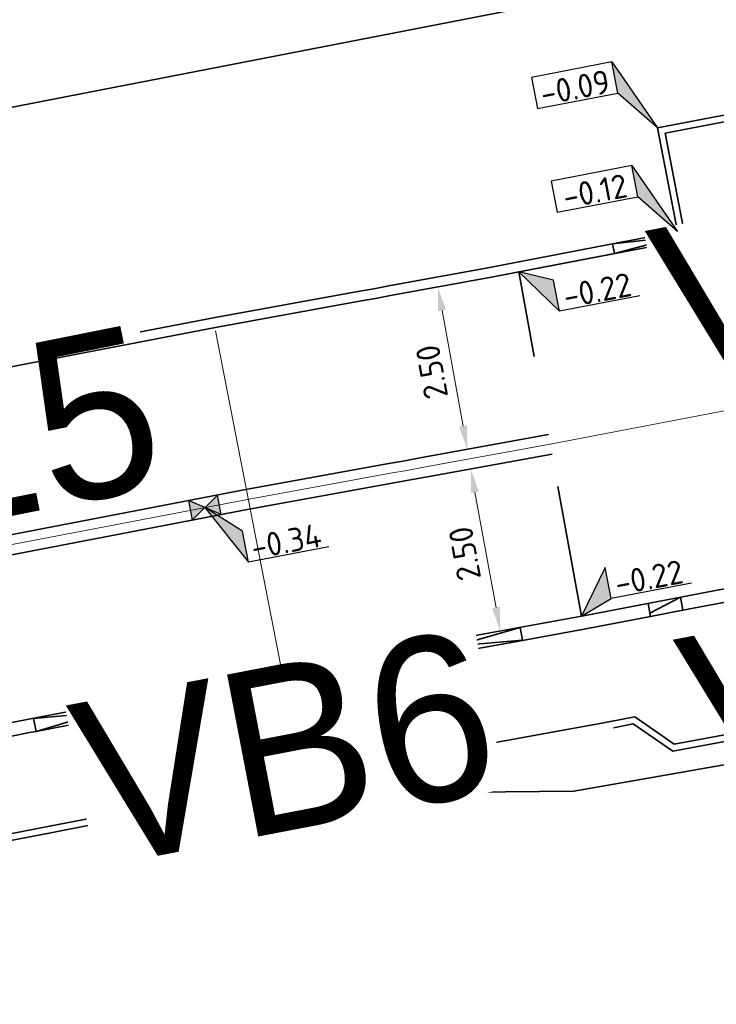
# Model space of a CAD drawing. Header units: metres. Extents: x 0 to 269924, y 0 to 933292.
# Tile 206 of 247: x 135308 to 135319, y 466713 to 466728. Entities that reach past the tile are written whole.
import ezdxf
from ezdxf import colors
from ezdxf.entities.mleader import LeaderData, LeaderLine
from ezdxf.enums import TextEntityAlignment as Align
from ezdxf.math import Vec2, Vec3

# ---------------------------------------------------------------- set-up
doc = ezdxf.new("R2018")
doc.units = ezdxf.units.M
for name, pattern in [('VH-GELEIDEBAND', [6, 2, -2, 0, -2]), ('VH-OPSLUITBAND_100X200', [16, 8, -2, 4, -2]), ('VH-OPSLUITBAND_150X250', [24, 16, -2, 4, -2]), ('VH-TROTTOIRBAND_130-150', [15, 5, -2, 2, -2, 2, -2]), ('VH-TROTTOIRBAND_180-200', [20, 10, -2, 2, -2, 2, -2]), ('XX-HIDDEN', [4, 2, -2]), ('XX-PROJECTGRENS', [18, 12, -3, 0, -3])]:
    doc.linetypes.add(name, pattern=pattern)
for name, color, linetype, lineweight in [('N-GV-VH-KANTOPSLUITING_TROTTOIRBAND_180 200-G', 210, 'VH-TROTTOIRBAND_180-200', 35), ('N-WE-GR-GRAS-A-200', 62, 'Continuous', 18), ('N-WE-KG-GRENS_PROJECT-G', 7, 'XX-PROJECTGRENS', 35), ('N-WE-VH-GOOT_STRAATBAKSTEEN-G', 170, 'Continuous', 35), ('N-WE-VH-KANTOPSLUITING-T18', 10, 'Continuous', 18), ('N-WE-VH-KANTOPSLUITING_GELEIDEBAND_50 200_250-G', 20, 'VH-GELEIDEBAND', 35), ('N-WE-VH-KANTOPSLUITING_OPSLUITBAND_100X200-G', 150, 'VH-OPSLUITBAND_100X200', 35), ('N-WE-VH-KANTOPSLUITING_OPSLUITBAND_150X250-G', 150, 'VH-OPSLUITBAND_150X250', 35), ('N-WE-VH-KANTOPSLUITING_TROTTOIRBAND_130 150-G', 210, 'VH-TROTTOIRBAND_130-150', 35), ('N-WE-VH-KANTOPSLUITING_VERLOOPBAND-T18', 10, 'Continuous', 18), ('N-WE-VH-KANTOPSLUITING_VERLOOPBAND_GB_MV-T18', 10, 'Continuous', 18), ('N-WE-VH-KANTOPSLUITING_VOORKANTBAND-G', 50, 'Continuous', 35), ('N-WE-VH-M', 7, 'Continuous', 18), ('N-WE-VH-MATERIAALGRENS-G', 7, 'XX-HIDDEN', 35), ('N-WE-VH-VERHARDING-T18', 10, 'Continuous', 18), ('N-WE-VH-VERHARDING_STRAATBAKSTEEN-S', 7, 'Continuous', 18), ('X-XX-AL-HOOGTELABEL-S', 7, 'Continuous', 25)]:
    doc.layers.add(name, color=color, linetype=linetype, lineweight=lineweight)
doc.layers.add('N-WE-RI-HWA_KOLK-S', color=150, linetype='Continuous', lineweight=25, true_color=0x007fff)
doc.layers.add('X-XX-AL-HULPLIJN-G', color=30, linetype='Continuous', lineweight=18, plot=False)
doc.styles.add('NLCS-ISO', font='NLCS-ISO.ttf')
doc.styles.add('NLCS-ISO-M200-T18', font='NLCS-ISO.ttf', dxfattribs={"height": 0.36})
doc.styles.get("Standard").update_dxf_attribs({"font": 'romand.shx'})
doc.dimstyles.new('NLCS-M200-T18-PIJL_L2_H2', dxfattribs={"dimscale": 0.2, "dimtxt": 2.5, "dimasz": 1.8, "dimexe": 2, "dimexo": 2, "dimgap": 0.7, "dimtad": 1, "dimzin": 0, "dimdsep": 46, "dimtxsty": 'NLCS-ISO-M200-T18', "dimcen": 0, "dimdle": 2, "dimclrd": 256, "dimclre": 256, "dimclrt": 10, "dimazin": 0, "dimtfac": 1, "dimtdec": 3, "dimtofl": 0, "dimtmove": 0, "dimatfit": 3, "dimfxl": 2, "dimfxlon": 1, "dimtfillclr": 256, "dimtolj": 1, "dimtzin": 0, "dimlwd": -1, "dimlwe": -1, "dimarcsym": 0})

# ---------------------------------------------------------------- blocks, each defined once
blk = doc.blocks.new('*U97')
for p, q in [((2.54, -2.205), (0, 0)), ((0, 0), (2.626, -4.604)), ((2.626, -4.604), (2.54, -2.205)), ((8.825, -4.384), (2.626, -4.604))]:
    blk.add_line(p, q)
blk.add_solid([(2.54, -2.205), (0, 0), (2.626, -4.604)])
at = {"style": 'NLCS-ISO'}
blk.add_attdef('...', text='', height=1.8, rotation=2.03134, dxfattribs=at).set_placement((5.74, -4.914), align=Align.BOTTOM_CENTER)
blk = doc.blocks.new('*U98')
at = {"layer": 'X-XX-AL-HOOGTELABEL-S', "xscale": 0.2, "yscale": 0.2, "zscale": 0.2, "rotation": 357.9686646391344}
blk.add_blockref('*U97', (0, 0), dxfattribs=at).add_auto_attribs({'...': '-0.34'})
blk = doc.blocks.new('*U99')
at = {"layer": 'N-WE-GR-GRAS-A-200', "color": 0, "linetype": 'ByBlock', "lineweight": -2, "transparency": 16777216, "rotation": 10.86607960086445}
blk.add_blockref('*U98', (135310.816, 466720.847), dxfattribs=at)
blk = doc.blocks.new('*U232')
for p, q in [((2.498, -1.02), (0, 0)), ((0, 0), (2.581, -3.42)), ((2.581, -3.42), (2.498, -1.02)), ((8.781, -3.204), (2.581, -3.42))]:
    blk.add_line(p, q)
blk.add_solid([(2.498, -1.02), (0, 0), (2.581, -3.42)])
at = {"style": 'NLCS-ISO'}
blk.add_attdef('...', text='', height=1.8, rotation=1.99624, dxfattribs=at).set_placement((5.696, -3.731), align=Align.BOTTOM_CENTER)
blk = doc.blocks.new('*U96')
for p, q in [((2.392, 3.348), (0, 0)), ((2.442, 0.947), (2.392, 3.348)), ((0, 0), (2.442, 0.947)), ((8.644, 1.075), (2.442, 0.947))]:
    blk.add_line(p, q)
blk.add_solid([(2.392, 3.348), (0, 0), (2.442, 0.947)])
at = {"style": 'NLCS-ISO'}
blk.add_attdef('...', text='', height=1.8, rotation=1.17977, dxfattribs=at).set_placement((5.551, 0.592), align=Align.BOTTOM_CENTER)
blk = doc.blocks.new('*U205')
at = {"lineweight": 30, "flags": 106}
blk.add_attdef('OB', text='', height=0.36, dxfattribs=at).set_placement((0, 0.1), align=Align.BOTTOM_CENTER)
blk = doc.blocks.new('*U234')
for p, q in [((-2.569, 3.067), (-2.653, 5.466)), ((-2.653, 5.466), (0, 0)), ((-8.769, 2.851), (-2.569, 3.067)), ((0, 0), (-2.569, 3.067))]:
    blk.add_line(p, q)
blk.add_lwpolyline([(-2.653, 5.466), (-8.852, 5.25), (-8.769, 2.851)])
blk.add_solid([(-2.653, 5.466), (0, 0), (-2.569, 3.067)])
at = {"style": 'NLCS-ISO'}
blk.add_attdef('...', text='', height=1.8, rotation=1.99624, dxfattribs=at).set_placement((-5.654, 2.539), align=Align.BOTTOM_CENTER)
blk = doc.blocks.new('*D348')
at = {"layer": 'Defpoints', "color": 0, "transparency": 16777216}
for p in [(135314.348, 466724.188), (135313.281, 466723.995), (135313.727, 466721.535)]:
    blk.add_point(p, dxfattribs=at)
at = {"layer": 'N-WE-VH-M', "transparency": 16777216}
for p, q in [((135313.955, 466724.117), (135314.742, 466724.26)), ((135314.73, 466722.083), (135314.413, 466723.834)), ((135314.4, 466721.657), (135315.187, 466721.8))]:
    blk.add_line(p, q, dxfattribs=at)
for points in [[(135314.353, 466723.824), (135314.472, 466723.845), (135314.348, 466724.188)], [(135314.671, 466722.072), (135314.789, 466722.093), (135314.794, 466721.728)]]:
    blk.add_solid(points, dxfattribs=at)
at = {"layer": 'N-WE-VH-M', "color": 10, "transparency": 16777216, "insert": (135314.256, 466722.901), "char_height": 0.36, "attachment_point": 5, "rotation": 100.259, "style": 'NLCS-ISO-M200-T18', "bg_fill": 3, "box_fill_scale": 1.1, "bg_fill_color": 256, "bg_fill_true_color": 13158600, "bg_fill_transparency": 0}
blk.add_mtext('\\A1;2.50', dxfattribs=at)
blk = doc.blocks.new('*D349')
at = {"layer": 'Defpoints', "color": 0, "transparency": 16777216}
for p in [(135313.78, 466721.24), (135315.294, 466718.975), (135314.227, 466718.781)]:
    blk.add_point(p, dxfattribs=at)
at = {"layer": 'N-WE-VH-M', "transparency": 16777216}
for p, q in [((135314.453, 466721.363), (135315.241, 466721.506)), ((135314.911, 466721.08), (135315.23, 466719.329)), ((135314.901, 466718.903), (135315.688, 466719.046))]:
    blk.add_line(p, q, dxfattribs=at)
for points in [[(135314.852, 466721.069), (135314.97, 466721.091), (135314.847, 466721.434)], [(135315.171, 466719.318), (135315.289, 466719.34), (135315.294, 466718.975)]]:
    blk.add_solid(points, dxfattribs=at)
at = {"layer": 'N-WE-VH-M', "color": 10, "transparency": 16777216, "insert": (135314.756, 466720.147), "char_height": 0.36, "attachment_point": 5, "rotation": 100.304, "style": 'NLCS-ISO-M200-T18', "bg_fill": 3, "box_fill_scale": 1.1, "bg_fill_color": 256, "bg_fill_true_color": 13158600, "bg_fill_transparency": 0}
blk.add_mtext('\\A1;2.50', dxfattribs=at)
blk = doc.blocks.new('SVH-SBS_DIKFORMAAT_ELLEBOOG_KL-SO')
h = blk.add_hatch(color=254)
edge = h.paths.add_edge_path()
edge.add_ellipse((1.092, 0.124), major_axis=(3.395, 0), ratio=0.533267, start_angle=0, end_angle=360)
for p, q in [((0, 1.839), (0, -0.69)), ((0.69, 1.922), (0.69, 0)), ((1.38, 1.928), (1.38, 0.69)), ((2.07, 1.858), (2.07, 1.38)), ((-1.354, 1.38), (0, 1.38)), ((-0.69, 1.38), (-0.69, -1.38)), ((1.38, 1.38), (3.537, 1.38)), ((3.45, 1.38), (3.45, -1.178)), ((4.14, 0.921), (4.14, -0.672)), ((-2.295, 0), (-1.38, 0)), ((-2.133, 0.69), (-0.69, 0.69)), ((-1.38, 0.69), (-1.38, -1.117)), ((0, 0), (2.76, 0)), ((0.69, 0.69), (3.45, 0.69)), ((2.76, 0.69), (2.76, -1.452)), ((4.14, 0), (4.478, 0)), ((-2.07, 0), (-2.07, -0.535)), ((-0.69, -0.69), (2.07, -0.69)), ((1.38, -0.69), (1.38, -1.679)), ((2.07, 0), (2.07, -1.609)), ((3.45, -0.69), (4.124, -0.69)), ((-0.797, -1.38), (1.38, -1.38)), ((0.69, -1.38), (0.69, -1.673)), ((2.76, -1.38), (2.98, -1.38))]:
    blk.add_line(p, q)
for centre in [(1.035, 1.725), (0.345, 1.035), (2.415, 1.035), (-0.345, 0.345), (1.725, 0.345), (3.795, 0.345), (-1.035, -0.345), (1.035, -0.345), (3.105, -0.345), (0.345, -1.035), (2.415, -1.035)]:
    blk.add_circle(centre, 0.0881)
for centre, start, end in [((-1.725, 1.035), 158.91241, 101.19023), ((1.725, -1.725), 59.09113, 132.34328)]:
    blk.add_arc(centre, 0.0881, start, end)
at = {"style": 'NLCS-ISO'}
blk.add_attdef('FORMAAT', text='', height=1.8, dxfattribs=at).set_placement((-2.303, 0.124), align=Align.MIDDLE_RIGHT)
blk.add_attdef('KLEUR', text='', height=1.8, dxfattribs=at).set_placement((4.487, 0.124), align=Align.MIDDLE_LEFT)
at = {"style": 'NLCS-ISO', "flags": 1}
blk.add_attdef('FUNCTIE', text='', height=1.8, dxfattribs=at).set_placement((0.116, -3.585), align=Align.MIDDLE_CENTER)
blk = doc.blocks.new('*U141')
at = {"lineweight": 30, "flags": 106}
blk.add_attdef('OB', text='', height=0.36, dxfattribs=at).set_placement((0, 0.1), align=Align.BOTTOM_CENTER)
blk = doc.blocks.new('N-SRI-KOLK_STRAAT_450X300-SO')
h = blk.add_hatch(color=256)
h.dxf.hatch_style = 1
h.paths.add_polyline_path([(0, 0), (-1.125, 0.75), (-1.125, -0.75)])
h.paths.add_polyline_path([(1.125, -0.75), (1.125, 0.75), (0, 0)])
for p, q in [((-1.125, -0.75), (1.125, 0.75)), ((1.125, -0.75), (-1.125, 0.75))]:
    blk.add_line(p, q)
at = {"flags": 128}
blk.add_lwpolyline([(-1.125, -0.75), (1.125, -0.75), (1.125, 0.75), (-1.125, 0.75)], close=True, dxfattribs=at)
blk = doc.blocks.new('*U663')
at = {"lineweight": 30, "flags": 106}
blk.add_attdef('OB', text='', height=0.36, dxfattribs=at).set_placement((0, 0.1), align=Align.BOTTOM_CENTER)

msp = doc.modelspace()

# ---------------------------------------------------------------- linework, layer by layer
at = {"layer": 'N-GV-VH-KANTOPSLUITING_TROTTOIRBAND_180 200-G', "flags": 128}
msp.add_lwpolyline([(135320.027, 466719.667), (135318.063, 466719.29)], dxfattribs=at)
at = {"layer": 'N-WE-VH-GOOT_STRAATBAKSTEEN-G', "flags": 128}
for points in [[(135099.352, 466678.655), (135105.806, 466679.959), (135108.878, 466680.579), (135124.92, 466683.811), (135144.242, 466687.676), (135146.992, 466688.226), (135167.273, 466692.325), (135179.756, 466694.851), (135191.674, 466697.266), (135203.122, 466699.584), (135219.904, 466702.972), (135269.882, 466712.954), (135284.319, 466715.827), (135289.968, 466716.948), (135291.06, 466717.158), (135299.095, 466718.72), (135307.615, 466720.385), (135311.461, 466721.124), (135313.604, 466721.513), (135313.849, 466721.557), (135314.107, 466721.605), (135316.025, 466721.954)], [(135099.411, 466678.361), (135105.865, 466679.665), (135108.938, 466680.285), (135124.979, 466683.517), (135144.3, 466687.381), (135147.051, 466687.932), (135167.332, 466692.031), (135179.815, 466694.557), (135191.733, 466696.972), (135203.181, 466699.29), (135219.963, 466702.678), (135269.941, 466712.66), (135284.378, 466715.533), (135290.025, 466716.654), (135291.117, 466716.863), (135299.152, 466718.426), (135307.672, 466720.091), (135311.516, 466720.829), (135313.657, 466721.218), (135313.903, 466721.262), (135314.161, 466721.31), (135316.079, 466721.658)]]:
    msp.add_lwpolyline(points, dxfattribs=at)
at = {"layer": 'N-WE-VH-KANTOPSLUITING_GELEIDEBAND_50 200_250-G'}
for p, q in [((135317.572, 466719.195), (135318.063, 466719.29)), ((135308.259, 466717.454), (135309.241, 466717.643))]:
    msp.add_line(p, q, dxfattribs=at)
at = {"layer": 'N-WE-VH-KANTOPSLUITING_GELEIDEBAND_50 200_250-G', "flags": 128}
for points in [[(135317.572, 466719.195), (135316.591, 466719.007), (135315.632, 466718.833)], [(135314.648, 466718.654), (135313.808, 466718.501), (135312.012, 466718.175), (135309.241, 466717.643)], [(135308.259, 466717.454), (135308.185, 466717.44), (135299.673, 466715.776), (135291.629, 466714.212), (135290.543, 466714.004), (135288.411, 466713.581)]]:
    msp.add_lwpolyline(points, dxfattribs=at)
at = {"layer": 'N-WE-VH-KANTOPSLUITING_OPSLUITBAND_100X200-G', "flags": 128}
msp.add_lwpolyline([(135317.979, 466725.032), (135317.677, 466726.603), (135343.341, 466731.529), (135343.642, 466729.957)], dxfattribs=at)
at = {"layer": 'N-WE-VH-KANTOPSLUITING_OPSLUITBAND_150X250-G', "flags": 128}
msp.add_lwpolyline([(135316.997, 466724.843), (135315.08, 466724.475), (135313.629, 466724.211), (135313.376, 466724.165), (135313.134, 466724.121), (135310.974, 466723.729), (135307.111, 466722.987), (135298.589, 466721.321), (135290.557, 466719.76), (135289.46, 466719.549), (135283.802, 466718.426), (135269.364, 466715.553), (135268.786, 466715.438), (135266.433, 466717.007), (135228.557, 466709.443), (135226.977, 466707.087), (135219.382, 466705.571), (135204.833, 466702.633), (135202.475, 466704.199), (135191.572, 466701.99), (135190.009, 466699.632), (135179.23, 466697.448), (135166.748, 466694.922), (135146.469, 466690.824), (135143.722, 466690.274), (135124.399, 466686.41), (135108.354, 466683.177), (135105.281, 466682.557), (135098.824, 466681.252), (135096.969, 466680.873), (135074.476, 466676.26), (135046.983, 466670.587), (135045.521, 466670.262), (135043.43, 466669.798), (135043.122, 466669.729), (135033.87, 466667.669), (135032.34, 466667.347), (135031.32, 466667.131), (135021.759, 466665.106), (134997.256, 466659.809), (134981.175, 466656.553), (134965.833, 466653.672), (134962.285, 466652.978), (134946.633, 466649.904), (134946.388, 466649.857), (134942.713, 466649.176), (134929.657, 466646.779), (134906.08, 466642.52), (134879.042, 466637.648), (134851.29, 466632.53)], dxfattribs=at)
at = {"layer": 'N-WE-VH-KANTOPSLUITING_TROTTOIRBAND_130 150-G'}
msp.add_line((135316.997, 466724.843), (135317.979, 466725.032), dxfattribs=at)
at = {"layer": 'N-WE-VH-KANTOPSLUITING_TROTTOIRBAND_130 150-G', "flags": 128}
msp.add_lwpolyline([(135318.961, 466725.22), (135317.979, 466725.032)], dxfattribs=at)
at = {"layer": 'N-WE-VH-KANTOPSLUITING_VOORKANTBAND-G'}
for p, q in [((135317.025, 466724.696), (135317.993, 466724.958)), ((135317.979, 466725.032), (135318.007, 466724.884)), ((135316.997, 466724.843), (135317.025, 466724.696)), ((135317.534, 466719.392), (135317.572, 466719.195)), ((135318.025, 466719.486), (135317.562, 466719.245)), ((135318.025, 466719.486), (135318.063, 466719.29)), ((135309.241, 466717.643), (135309.204, 466717.839)), ((135309.222, 466717.741), (135308.222, 466717.651)), ((135308.259, 466717.454), (135308.222, 466717.651)), ((135308.259, 466717.454), (135309.222, 466717.741))]:
    msp.add_line(p, q, dxfattribs=at)
msp.add_lwpolyline([(135203.676, 466696.84), (135220.455, 466700.227), (135270.43, 466710.208), (135284.862, 466713.08), (135290.505, 466714.2), (135291.592, 466714.409), (135299.635, 466715.973), (135308.147, 466717.637), (135311.975, 466718.371), (135314.1, 466718.758), (135314.35, 466718.802), (135314.612, 466718.851), (135316.554, 466719.204), (135346.929, 466725.034), (135347.911, 466725.223), (135396.529, 466735.118)], dxfattribs=at)
at = {"layer": 'N-WE-VH-KANTOPSLUITING_VOORKANTBAND-G', "flags": 128}
for points in [[(135318.077, 466725.05), (135317.794, 466726.524), (135343.261, 466731.412), (135343.544, 466729.939)], [(135318.989, 466725.073), (135315.107, 466724.328)], [(135317.993, 466724.958), (135316.997, 466724.843)]]:
    msp.add_lwpolyline(points, dxfattribs=at)
at = {"layer": 'N-WE-VH-MATERIAALGRENS-G'}
for points in [[(135314.648, 466718.654), (135314.907, 466717.227)], [(135309.241, 466717.643), (135309.501, 466716.216)]]:
    msp.add_lwpolyline(points, dxfattribs=at)
at = {"layer": 'X-XX-AL-HULPLIJN-G'}
for points in [[(135099.382, 466678.508), (135105.836, 466679.812), (135108.908, 466680.432), (135124.95, 466683.664), (135144.271, 466687.528), (135147.021, 466688.079), (135167.303, 466692.178), (135179.786, 466694.704), (135191.704, 466697.119), (135203.151, 466699.437), (135219.933, 466702.825), (135269.911, 466712.807), (135284.348, 466715.68), (135289.997, 466716.801), (135291.089, 466717.011), (135299.124, 466718.573), (135307.643, 466720.238), (135311.488, 466720.976), (135313.63, 466721.366), (135313.876, 466721.41), (135314.134, 466721.457), (135316.052, 466721.806), (135347.411, 466727.827)], [(135312.359, 466716.444), (135310.98, 466723.526)], [(135315.581, 466721.72), (135314.134, 466721.457), (135313.876, 466721.41), (135313.63, 466721.366), (135311.488, 466720.976), (135307.643, 466720.238), (135299.124, 466718.573), (135291.089, 466717.011), (135289.997, 466716.801), (135284.348, 466715.68), (135248.958, 466708.637), (135243.004, 466707.452), (135234.123, 466705.68), (135220.666, 466702.973), (135202.095, 466699.224), (135179.786, 466694.704), (135167.303, 466692.178), (135147.021, 466688.079), (135144.271, 466687.528), (135124.95, 466683.664), (135108.908, 466680.432), (135105.836, 466679.812), (135099.382, 466678.508)], [(135315.581, 466721.72), (135314.134, 466721.457), (135313.876, 466721.41), (135313.63, 466721.366), (135311.488, 466720.976), (135307.643, 466720.238), (135299.124, 466718.573), (135291.089, 466717.011), (135289.997, 466716.801), (135284.348, 466715.68), (135248.958, 466708.637), (135243.004, 466707.452), (135234.123, 466705.68), (135220.666, 466702.973), (135202.095, 466699.224), (135179.786, 466694.704), (135167.303, 466692.178), (135147.021, 466688.079), (135144.271, 466687.528), (135124.95, 466683.664), (135108.908, 466680.432), (135105.836, 466679.812), (135099.382, 466678.508)], [(135315.581, 466721.72), (135314.134, 466721.457), (135313.876, 466721.41), (135313.63, 466721.366), (135311.488, 466720.976), (135307.643, 466720.238), (135299.124, 466718.573), (135291.089, 466717.011), (135289.997, 466716.801), (135284.348, 466715.68), (135248.958, 466708.637), (135243.004, 466707.452), (135234.123, 466705.68), (135220.666, 466702.973), (135202.095, 466699.224), (135179.786, 466694.704), (135167.303, 466692.178), (135147.021, 466688.079), (135144.271, 466687.528), (135124.95, 466683.664), (135108.908, 466680.432), (135105.836, 466679.812), (135099.382, 466678.508)]]:
    msp.add_lwpolyline(points, dxfattribs=at)

# ---------------------------------------------------------------- block references
at = {"layer": 'N-WE-GR-GRAS-A-200'}
msp.add_blockref('*U99', (0, 0), dxfattribs=at)
at = {"layer": 'N-WE-RI-HWA_KOLK-S', "xscale": 0.2000000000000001, "yscale": 0.2000000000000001, "zscale": 0.2000000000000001, "rotation": 10.86607960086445}
msp.add_blockref('N-SRI-KOLK_STRAAT_450X300-SO', (135310.816, 466720.847), dxfattribs=at)
at = {"layer": 'N-WE-VH-KANTOPSLUITING-T18'}
ref = msp.add_blockref('*U141', (135301.443, 466721.873), dxfattribs=dict(at, rotation=11.35405664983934))
lines = msp.add_mtext('OB15', dxfattribs={"layer": '0', "insert": (135301.423, 466721.971), "char_height": 2.5, "attachment_point": 1, "rotation": 11.3541, "bg_fill": 3, "box_fill_scale": 1, "bg_fill_color": 256, "bg_fill_transparency": 0})
ref.add_attrib('OB', '', (135301.423, 466721.971), dxfattribs={"flags": 50}).embed_mtext(lines)
at = {"layer": 'N-WE-VH-KANTOPSLUITING_VERLOOPBAND-T18'}
ref = msp.add_blockref('*U205', (135317.488, 466724.937), dxfattribs=dict(at, rotation=10.86534099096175))
lines = msp.add_mtext('VB1', dxfattribs={"layer": '0', "insert": (135317.469, 466725.036), "char_height": 2.5, "attachment_point": 1, "rotation": 10.8653, "bg_fill": 3, "box_fill_scale": 1, "bg_fill_color": 256, "bg_fill_transparency": 0})
ref.add_attrib('OB', '', (135317.469, 466725.036), dxfattribs={"flags": 24}).embed_mtext(lines)
ref = msp.add_blockref('*U205', (135317.913, 466718.742), dxfattribs=dict(at, rotation=10.86534091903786))
lines = msp.add_mtext('VB4', dxfattribs={"layer": '0', "insert": (135317.894, 466718.84), "char_height": 2.5, "attachment_point": 1, "rotation": 10.8653, "bg_fill": 3, "box_fill_scale": 1, "bg_fill_color": 256, "bg_fill_transparency": 0})
ref.add_attrib('OB', '', (135317.894, 466718.84), dxfattribs={"flags": 62}).embed_mtext(lines)
at = {"layer": 'N-WE-VH-VERHARDING_STRAATBAKSTEEN-S', "xscale": 0.2, "yscale": 0.2, "zscale": 0.2, "rotation": 10.83926338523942}
msp.add_blockref('SVH-SBS_DIKFORMAAT_ELLEBOOG_KL-SO', (135312.165, 466717.491), dxfattribs=at).add_auto_attribs({'FORMAAT': 'DF', 'KLEUR': 'RD'})
at = {"layer": 'X-XX-AL-HOOGTELABEL-S'}
for name, p, xscale, yscale, zscale, rotation, values in [('*U234', (135317.677, 466726.603), 0.2000000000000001, 0.2000000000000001, 0.2000000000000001, 8.86910030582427, {'...': '-0.09'}), ('*U234', (135317.979, 466725.032), 0.2, 0.2, 0.2, 8.86910030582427, {'...': '-0.12'}), ('*U232', (135315.577, 466724.418), 0.2, 0.2, 0.2, 8.86910030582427, {'...': '-0.22'}), ('*U96', (135316.526, 466719.199), 0.2, 0.2, 0.2, 9.685567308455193, {'...': '-0.22'})]:
    msp.add_blockref(name, p, dxfattribs=dict(at, xscale=xscale, yscale=yscale, zscale=zscale, rotation=rotation)).add_auto_attribs(values)

# ---------------------------------------------------------------- leaders
at = {"layer": 'N-WE-VH-VERHARDING-T18'}
ml = msp.add_multileader_mtext('Standard', dxfattribs=at)
ml.set_content('', color=256, style='NLCS-ISO-M200-T18')
ml.set_leader_properties(color=256, linetype='ByLayer', lineweight=-1)
ml.build(insert=Vec2(0, 0))
ml.multileader.update_dxf_attribs({"has_dogleg": 0, "text_left_attachment_type": 5, "text_right_attachment_type": 5, "dogleg_length": 0.36, "arrow_head_size": 0.36})
ctx = ml.context
ctx.base_point, ctx.char_height, ctx.arrow_head_size, ctx.landing_gap_size, ctx.plane_origin = Vec3(135697.392, 466805.766), 0.36, 0.36, 0.18, Vec3(135695.697, 466805.189)
ctx.left_attachment, ctx.right_attachment = 5, 5
notes = []
notes.append((ctx, [(0, (0, 0, 0), (0, 0), (1, 0), 1, [])]))
ctx.mtext.insert, ctx.mtext.rotation, ctx.mtext.flow_direction = Vec3(135697.572, 466806.126), -0.147529, 5
for ctx, leaders in notes:
    for number, flags, end, landing, length, lines in leaders:
        leader = LeaderData()
        leader.index, (leader.has_last_leader_line, leader.has_dogleg_vector, leader.attachment_direction) = number, flags
        leader.last_leader_point, leader.dogleg_vector, leader.dogleg_length = Vec3(end), Vec3(landing), length
        for number, points, colour, breaks in lines:
            line = LeaderLine()
            line.index, line.vertices, line.color, line.breaks = number, Vec3.list(points), colors.encode_raw_color(colour), breaks
            leader.lines.append(line)
        ctx.leaders.append(leader)

# ---------------------------------------------------------------- next in the draw order: dimensions: what is measured, and where the dimension line sits
at = {"layer": 'N-WE-VH-M'}
dim = msp.add_aligned_dim(p1=(135313.727, 466721.535), p2=(135313.281, 466723.995), distance=-1.084, dimstyle='NLCS-M200-T18-PIJL_L2_H2', override={"dimtfill": 1}, dxfattribs=at)
dim.commit()
dim.dimension.update_dxf_attribs({"geometry": '*D348', "text_midpoint": (135314.256, 466722.901)})

# ---------------------------------------------------------------- next in the draw order: dimensions: what is measured, and where the dimension line sits
dim = msp.add_aligned_dim(p1=(135313.78, 466721.24), p2=(135314.227, 466718.781), distance=1.084, dimstyle='NLCS-M200-T18-PIJL_L2_H2', override={"dimtfill": 1}, dxfattribs=at)
dim.commit()
dim.dimension.update_dxf_attribs({"geometry": '*D349', "text_midpoint": (135314.756, 466720.147)})

# ---------------------------------------------------------------- next in the draw order: linework, layer by layer
at = {"layer": 'N-WE-KG-GRENS_PROJECT-G', "flags": 128}
msp.add_lwpolyline([(133942.152, 466524.013), (133955.533, 466522.507), (133956.145, 466521.626), (133962.811, 466521.355), (133963.543, 466522.67), (133965.054, 466522.563), (133965.551, 466521.193), (133981.5, 466520.334), (133981.565, 466520.896), (133982.028, 466520.86), (133994.134, 466520.33), (133994.151, 466519.671), (134009.067, 466519.478), (134013.911, 466519.512), (134027.732, 466519.636), (134028.693, 466519.554), (134034.796, 466519.611), (134050.86, 466519.659), (134068.501, 466520.152), (134071.254, 466520.237), (134077.26, 466520.692), (134094.041, 466522.635), (134101.385, 466523.282), (134101.428, 466523.91), (134128.995, 466527.092), (134141.938, 466528.627), (134148.421, 466529.392), (134148.476, 466529.087), (134157.108, 466530.24), (134157.762, 466530.339), (134157.953, 466529.076), (134163.706, 466529.946), (134172.69, 466531.055), (134201.838, 466535.069), (134202.197, 466534.878), (134203.304, 466535.042), (134208.161, 466535.722), (134214.682, 466536.673), (134215.15, 466536.846), (134235.766, 466539.754), (134239.587, 466540.449), (134251.117, 466542.218), (134251.536, 466542.09), (134264.479, 466543.833), (134264.487, 466544.317), (134273.56, 466545.641), (134273.608, 466545.287), (134285.679, 466546.863), (134299.118, 466548.971), (134309.192, 466550.345), (134329.805, 466553.659), (134341.526, 466555.206), (134346.97, 466556.112), (134351.977, 466556.025), (134358.949, 466556.887), (134359.186, 466557.313), (134365.426, 466557.917), (134389.225, 466560.758), (134395.395, 466561.519), (134400.633, 466562.019), (134418.638, 466563.907), (134426.404, 466566.343), (134432.472, 466567.14), (134437.532, 466567.422), (134444.848, 466568.25), (134448.277, 466568.388), (134484.594, 466572.762), (134486.539, 466572.966), (134490.599, 466573.546), (134498.499, 466574.536), (134514.318, 466576.701), (134542.397, 466581.367), (134546.702, 466582.122), (134551.593, 466582.441), (134551.871, 466583.179), (134557.906, 466584.406), (134558.276, 466584.115), (134567.36, 466586.004), (134582.717, 466588.715), (134583.108, 466588.972), (134590.444, 466590.398), (134630.038, 466598.271), (134633.264, 466598.923), (134632.087, 466604.993), (134646.051, 466607.537), (134647.414, 466607.429), (134666.972, 466611.405), (134675.342, 466617.463), (134674.819, 466607.593), (134696.995, 466610.537), (134702.172, 466611.327), (134706.525, 466612.071), (134709.085, 466612.323), (134712.087, 466612.776), (134715, 466613.203), (134716.349, 466613.229), (134723.364, 466613.968), (134738.981, 466616.639), (134746.062, 466617.28), (134746.09, 466616.641), (134760.121, 466618.861), (134759.993, 466619.829), (134768.446, 466621.137), (134784.615, 466623.738), (134787.541, 466625.072), (134796.772, 466626.479), (134796.899, 466625.715), (134813.878, 466628.545), (134820.226, 466629.584), (134847.68, 466634.234), (134881.79, 466639.204), (134881.926, 466639.532), (134884.43, 466640.009), (134893.797, 466641.711), (134903.085, 466643.328), (134904.138, 466643.527), (134920.265, 466646.374), (134921.332, 466646.578), (134937.367, 466649.518), (134938.501, 466649.708), (134961.555, 466654.096), (134967.764, 466655.262), (134974.722, 466656.563), (134984.23, 466658.491), (134992.023, 466659.998), (134995.809, 466660.766), (135000.442, 466661.693), (135009.695, 466663.648), (135010.659, 466663.869), (135018.832, 466665.618), (135021.92, 466666.314), (135034.093, 466668.943), (135034.161, 466668.769), (135043.8, 466670.832), (135059.084, 466674.02), (135068.771, 466676.078), (135083.089, 466679.034), (135091.902, 466680.993), (135097.488, 466682.166), (135104.831, 466683.651), (135116.534, 466686.231), (135119.892, 466686.792), (135126.3, 466688.013), (135127.347, 466688.196), (135130.448, 466688.891), (135135.602, 466689.887), (135140.19, 466691.518), (135166.592, 466696.94), (135182.368, 466700.724), (135201.902, 466704.748), (135203.941, 466705.082), (135209.867, 466705.957), (135217.801, 466707.782), (135228.821, 466709.933), (135242.391, 466712.598), (135277.698, 466719.723), (135279.457, 466720.111), (135279.55, 466721.578), (135288.178, 466723.073), (135350.963, 466735.305), (135501.986, 466763.685), (135501.162, 466761.839), (135525.132, 466766.833), (135533.639, 466768.672), (135569.042, 466775.188), (135582.767, 466777.378), (135584.022, 466777.634), (135585.675, 466776.264, 0.01918), (135652.451, 466792.01), (135652.891, 466793.457), (135660.981, 466795.919), (135661.574, 466796.074), (135664.481, 466796.836), (135665.946, 466796.651), (135673.558, 466799.328), (135680.977, 466801.739), (135687.276, 466804.201), (135692.547, 466806.295), (135705.432, 466809.743), (135712.094, 466810.706), (135728.145, 466817.035), (135760.285, 466825.832), (135773.458, 466829.179), (135789.116, 466834.08), (135813.029, 466842.892), (135823.352, 466846.718), (135839.426, 466852.91), (135860.96, 466860.89), (135867.928, 466863.26), (135895.199, 466872.784), (135899.312, 466861.8), (135873.359, 466852.082), (135873.188, 466848.843), (135867.814, 466846.669), (135856.104, 466842.036), (135847.253, 466838.505), (135830.033, 466832.514), (135818.854, 466828.652), (135812.865, 466826.949), (135808.959, 466825.804), (135805.053, 466824.658), (135770.731, 466814.307), (135766.971, 466812.016), (135761.879, 466808.079), (135757.591, 466807.133), (135743.839, 466803.566), (135724.075, 466798.35), (135721.275, 466798.229), (135720.422, 466801.401), (135715.133, 466799.834), (135698.553, 466794.754), (135698.279, 466793.693), (135686.038, 466790.352), (135686.038, 466789.248), (135686.038, 466787.562), (135681.985, 466786.092), (135677.719, 466785.319), (135623.458, 466770.711), (135607.41, 466767.662), (135584.355, 466763.142), (135577.091, 466761.475), (135570.47, 466760.803), (135524.714, 466753.103), (135522.642, 466752.878), (135515.666, 466751.661), (135498.388, 466748.218), (135460.498, 466741.759), (135438.515, 466737.953), (135402.134, 466731.048), (135401.842, 466732.671), (135396.111, 466731.637), (135390.927, 466730.659), (135374.008, 466727.423), (135342.463, 466720.896), (135337.831, 466720.249), (135332.781, 466719.412), (135316.41, 466716.549), (135312.764, 466716.512), (135301.04, 466714.003), (135296.667, 466713.077), (135288.078, 466711.338), (135288.031, 466710.414), (135288.066, 466708.643), (135283.612, 466707.738), (135244.114, 466700.084), (135242.59, 466702.114), (135218.779, 466697.088), (135216.4, 466696.736), (135207.126, 466694.996), (135197.842, 466693.22), (135196.987, 466690.777), (135188.214, 466689.009), (135186.218, 466690.919), (135157.953, 466685.339), (135157.545, 466682.623), (135152.388, 466681.564), (135151.517, 466683.806), (135135.729, 466680.62), (135134.464, 466677.149), (135128.184, 466675.854), (135125.788, 466678.571), (135109.606, 466675.114), (135107.871, 466673.543), (135107.871, 466672.134), (135099.469, 466670.442), (135080.265, 466666.625), (135079.406, 466666.151), (135069.61, 466664.202), (135057.638, 466661.759), (135035.803, 466657.155), (135033.723, 466658.689), (135013.618, 466654.679), (135014.198, 466652.086), (135012.612, 466651.731), (135012.176, 466654.16), (134999.525, 466651.581), (134981.058, 466648.065), (134978.74, 466647.609), (134978.586, 466647.723), (134973.29, 466646.777), (134967.912, 466645.754), (134966.071, 466645.409), (134952.75, 466642.776), (134952.592, 466643.577), (134951.246, 466643.315), (134944.955, 466642.097), (134940.872, 466641.345), (134939.907, 466640.789), (134925.329, 466637.906), (134925.171, 466637.877), (134925.333, 466636.966), (134925.553, 466635.733), (134922.159, 466635.157), (134921.983, 466636.201), (134920.712, 466635.973), (134906.644, 466633.431), (134906.509, 466633.768), (134899.927, 466632.517), (134896.041, 466630.574), (134862.297, 466626.202), (134861.423, 466623.924), (134854.723, 466622.819), (134853.222, 466624.597), (134834.721, 466621.381), (134818.755, 466618.638), (134803.128, 466616.182), (134801.097, 466614.744), (134787.48, 466613.242), (134768.983, 466610.888), (134755.14, 466609.258), (134754.957, 466609.237), (134754.786, 466610.217), (134731.872, 466606.359), (134713.4, 466603.055), (134699.607, 466600.717), (134685.428, 466598.156), (134675.878, 466596.194), (134672.276, 466595.656), (134668.91, 466595.016), (134645.926, 466591.058), (134638.577, 466590.001), (134611.474, 466584.899), (134601.717, 466583.131), (134600.6, 466582.901), (134592.762, 466581.44), (134575.118, 466578.109), (134569.726, 466577.127), (134558.057, 466574.923), (134547.369, 466573.132), (134538.23, 466571.522), (134531.355, 466570.551), (134524.272, 466569.346), (134519.026, 466568.326), (134515.39, 466567.719), (134505.384, 466563.341), (134500.986, 466562.643), (134495.881, 466561.909), (134495.823, 466562.312), (134492.204, 466563.642), (134484.398, 466562.518), (134478.905, 466561.786), (134469.843, 466560.533), (134464.536, 466559.742), (134456.919, 466558.745), (134448.033, 466557.687), (134433.208, 466556.61), (134412.104, 466554.577), (134407.553, 466554.101), (134387.467, 466551.741), (134381.785, 466550.955), (134364.962, 466548.659), (134360.191, 466548.481), (134354.944, 466547.628), (134324.113, 466542.837), (134319.685, 466541.923), (134312.466, 466540.844), (134307.061, 466539.9), (134305.527, 466540.739), (134283.993, 466537.831), (134278.004, 466536.268), (134260.392, 466533.941), (134253.899, 466532.65), (134244.867, 466531.618), (134227.961, 466528.835), (134196.876, 466524.748), (134191.294, 466524.652), (134189.441, 466519.487), (134180.543, 466523.251), (134138.079, 466517.961), (134135.279, 466517.668), (134120.646, 466515.791), (134115.858, 466514.998), (134094.415, 466512.788), (134094.483, 466512.133), (134077.905, 466510.692), (134056.132, 466509.19), (134043.898, 466509.02), (134033.049, 466509.242), (134023.923, 466509.529), (134011.048, 466510.262), (134011.12, 466510.989), (133978.031, 466511.971), (133977.492, 466511.386), (133976.525, 466511.415), (133970.93, 466511.61), (133940.859, 466512.853), (133936.339, 466513.04), (133926.354, 466513.566), (133918.767, 466513.929), (133914.845, 466514.016), (133909.555, 466514.279), (133907.78, 466514.373), (133898.183, 466514.701), (133889.291, 466514.99), (133877.411, 466515.387), (133865.169, 466516.189), (133858.598, 466516.511), (133853.557, 466516.784), (133840.824, 466517.534), (133833.647, 466517.757), (133833.706, 466517.421), (133832.853, 466517.458), (133826.979, 466517.575), (133808.076, 466518.296), (133803.308, 466518.179), (133802.56, 466518.555), (133780.072, 466520.153), (133779.6, 466519.291), (133774.066, 466519.538), (133773.735, 466520.559), (133740.527, 466522.642), (133713.376, 466524.159), (133705.703, 466524.636), (133705.709, 466526.266), (133685.059, 466527.583), (133660.563, 466529.253), (133639.129, 466529.346), (133622.453, 466530.286), (133616.388, 466530.543), (133614.494, 466530.624), (133604.393, 466531.597), (133597.464, 466531.465), (133574.3, 466531.955), (133566.695, 466531.543), (133561.32, 466531.616), (133554.142, 466531.627), (133545.309, 466531.719), (133535.509, 466531.795), (133530.483, 466531.897), (133499.098, 466532.845), (133498.91, 466530.624), (133497.604, 466522.359), (133448.566, 466524.379), (133448.421, 466522.59), (133414.567, 466524.034), (133414.497, 466533.241), (133401.904, 466533.723), (133353.812, 466535.745), (133352.26, 466536.139), (133333.107, 466536.524), (133333.343, 466545.829), (133369.152, 466544.714), (133381.325, 466544.396), (133400.699, 466543.637), (133404.005, 466543.551), (133435.456, 466542.61), (133435.456, 466542.277), (133451.526, 466541.628), (133467.883, 466541.235), (133477.659, 466542.034), (133509.103, 466541.442), (133515.138, 466541.284), (133519.939, 466540.992), (133525.525, 466540.798), (133532.518, 466540.097), (133548.147, 466539.778), (133548.297, 466540.601), (133555.22, 466540.722), (133564.265, 466540.558), (133565.06, 466540.188), (133570.074, 466540.025), (133574.07, 466539.875), (133576.623, 466539.795), (133577.163, 466540.007), (133601.21, 466539.677), (133602.809, 466541.635), (133610.483, 466541.448), (133611.878, 466539.353), (133618.8, 466539.154), (133622.331, 466538.943), (133622.362, 466539.485), (133627.247, 466539.274), (133627.305, 466538.709), (133642.487, 466537.733), (133654.92, 466537.235), (133674.71, 466536.649), (133674.766, 466536.962), (133682.638, 466536.639), (133685.084, 466535.631), (133701.924, 466534.36), (133703.6, 466534.856), (133708.504, 466534.396), (133731.895, 466532.391), (133737.992, 466531.942), (133749.854, 466530.901), (133752.15, 466530.77), (133756.921, 466530.655), (133767.535, 466530.109), (133779.853, 466530.016), (133787.77, 466529.934), (133810.905, 466528.967), (133832.384, 466528.238), (133837.192, 466527.837), (133897.841, 466525.036)], format="xyb", close=True, dxfattribs=at)
at = {"layer": 'N-WE-VH-KANTOPSLUITING_GELEIDEBAND_50 200_250-G'}
msp.add_line((135314.648, 466718.654), (135315.632, 466718.833), dxfattribs=at)
at = {"layer": 'N-WE-VH-KANTOPSLUITING_OPSLUITBAND_100X200-G', "flags": 128}
msp.add_lwpolyline([(135197.656, 466693.529), (135202.437, 466694.498), (135202.319, 466695.086), (135202.904, 466695.205), (135205.063, 466695.641), (135205.182, 466695.052), (135216.963, 466697.431), (135216.845, 466698.019), (135219.589, 466698.573), (135219.708, 466697.985), (135221.591, 466698.365), (135235.046, 466701.072), (135242.614, 466702.582), (135244.241, 466700.414), (135287.543, 466708.806), (135287.703, 466711.88), (135291.924, 466712.69), (135299.97, 466714.255), (135308.48, 466715.918), (135312.296, 466716.651), (135316.875, 466717.484), (135317.31, 466717.567), (135317.908, 466717.155), (135329.071, 466719.215), (135331.421, 466720.275), (135347.259, 466723.315), (135348.251, 466723.506), (135389.342, 466731.869), (135391.08, 466730.739)], dxfattribs=at)
at = {"layer": 'N-WE-VH-KANTOPSLUITING_VOORKANTBAND-G'}
for p, q in [((135314.629, 466718.752), (135315.595, 466719.029)), ((135315.631, 466718.836), (135315.595, 466719.029)), ((135314.648, 466718.654), (135314.611, 466718.851)), ((135315.631, 466718.836), (135314.629, 466718.752))]:
    msp.add_line(p, q, dxfattribs=at)
msp.add_lwpolyline([(135205.26, 466695.17), (135216.846, 466697.509), (135216.727, 466698.097), (135219.667, 466698.691), (135219.786, 466698.103), (135221.572, 466698.463), (135235.027, 466701.17), (135242.657, 466702.692), (135244.283, 466700.524), (135287.447, 466708.889), (135287.608, 466711.963), (135291.905, 466712.789), (135299.951, 466714.353), (135308.461, 466716.017), (135312.278, 466716.749), (135316.857, 466717.582), (135317.332, 466717.673), (135317.931, 466717.261), (135329.041, 466719.311), (135331.39, 466720.371), (135347.24, 466723.414), (135348.231, 466723.604), (135389.362, 466731.975)], dxfattribs=at)
at = {"layer": 'N-WE-VH-KANTOPSLUITING_VOORKANTBAND-G', "flags": 128}
msp.add_lwpolyline([(135317.025, 466724.696), (135315.107, 466724.328), (135313.656, 466724.064), (135313.402, 466724.017), (135313.16, 466723.974), (135311.001, 466723.581), (135307.139, 466722.84), (135298.618, 466721.174), (135290.586, 466719.612), (135289.489, 466719.402), (135283.831, 466718.279), (135269.393, 466715.406), (135268.755, 466715.278), (135266.402, 466716.848), (135228.648, 466709.308), (135227.067, 466706.952), (135219.412, 466705.424), (135204.802, 466702.474)], dxfattribs=at)
at = {"layer": 'N-WE-VH-MATERIAALGRENS-G'}
msp.add_lwpolyline([(135316.526, 466719.199), (135315.577, 466724.418)], dxfattribs=at)

# ---------------------------------------------------------------- next in the draw order: block references
at = {"layer": 'N-WE-VH-KANTOPSLUITING_VERLOOPBAND_GB_MV-T18'}
ref = msp.add_blockref('*U663', (135308.714, 466717.745), dxfattribs=dict(at, rotation=10.8660797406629))
lines = msp.add_mtext('VB6', dxfattribs={"layer": '0', "insert": (135308.695, 466717.843), "char_height": 2.5, "attachment_point": 1, "rotation": 10.8661, "bg_fill": 3, "box_fill_scale": 1, "bg_fill_color": 256, "bg_fill_transparency": 0})
ref.add_attrib('OB', '', (135308.695, 466717.843), dxfattribs={"flags": 28}).embed_mtext(lines)

doc.saveas('drawing.dxf')
